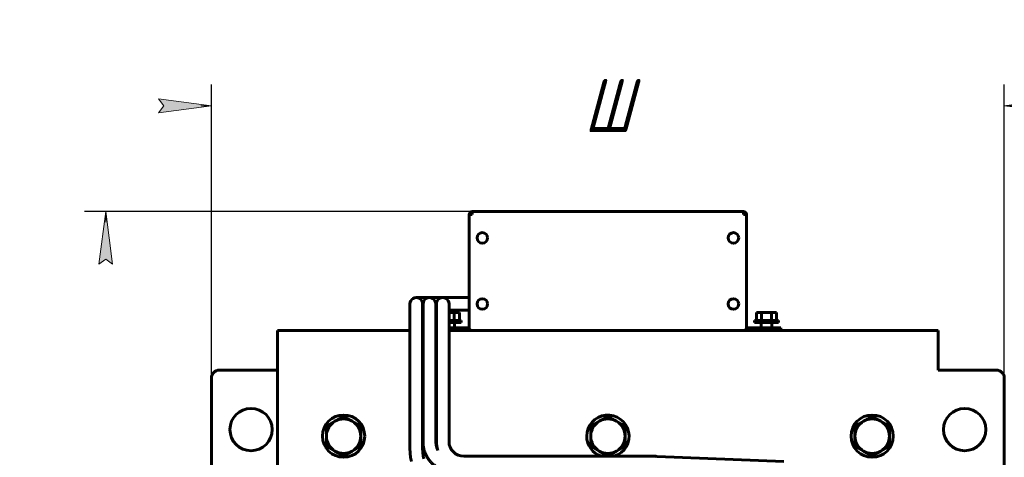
# Model space of a CAD drawing. Header units: millimetres. Extents: x 0 to 297, y 0 to 420.
# Tile 3 of 5: x 51 to 144, y 166 to 207. Entities that reach past the tile are written whole.
import ezdxf

# ---------------------------------------------------------------- set-up
doc = ezdxf.new("R2010")
doc.units = ezdxf.units.MM
doc.linetypes.add('K5LT_BASIC', pattern=[0])
doc.linetypes.add('K5LT_THIN', pattern=[0])
doc.layers.add('Системный слой', color=7, linetype='Continuous')
doc.styles.add('KDIMTEXTSTYLE', font='GOST_AU.SHX', dxfattribs={"width": 0.96, "oblique": 15, "height": 5})
doc.dimstyles.new('KDIMSTYLE (0.25)', dxfattribs={"dimtxt": 5, "dimasz": 1, "dimexe": 2, "dimexo": 0, "dimgap": 1, "dimtad": 1, "dimlfac": 4, "dimtxsty": 'KDIMTEXTSTYLE', "dimsah": 1, "dimcen": 0, "dimdle": 1, "dimadec": 0, "dimazin": 0, "dimtfac": 0.667, "dimtmove": 0, "dimatfit": 3, "dimfxl": 1, "dimtvp": 1, "dimtolj": 1, "dimtzin": 0, "dimarcsym": 0})

# ---------------------------------------------------------------- blocks, each defined once
blk = doc.blocks.new('U0')
at = {"layer": 'Системный слой', "color": 150, "linetype": 'K5LT_BASIC', "lineweight": 60, "true_color": 0x0080ff}
for p, q in [((90.488, 178.142), (90.492, 178.142)), ((91.692, 178.142), (93.342, 178.142))]:
    blk.add_line(p, q, dxfattribs=at)
blk = doc.blocks.new('U3')
at = {"layer": 'Системный слой', "color": 150, "linetype": 'K5LT_BASIC', "lineweight": 60, "true_color": 0x0080ff}
for q in [(89.842, 180.992), (91.092, 180.992)]:
    blk.add_line((91.092, 180.992), q, dxfattribs=at)
blk = doc.blocks.new('U4')
at = {"layer": 'Системный слой', "color": 150, "linetype": 'K5LT_BASIC', "lineweight": 60, "true_color": 0x0080ff}
for p, q in [((90.442, 167.289), (90.464, 167.031)), ((90.464, 167.031), (90.528, 166.781)), ((90.528, 166.781), (90.632, 166.55))]:
    blk.add_line(p, q, dxfattribs=at)
blk = doc.blocks.new('U5')
at = {"layer": 'Системный слой', "color": 150, "linetype": 'K5LT_BASIC', "lineweight": 60, "true_color": 0x0080ff}
for p, q in [((87.992, 166.748), (88.008, 166.296)), ((88.008, 166.296), (88.055, 165.872)), ((88.055, 165.872), (88.132, 165.502)), ((88.132, 165.502), (88.133, 165.499)), ((88.133, 165.499), (88.133, 165.498)), ((88.133, 165.498), (88.133, 165.497))]:
    blk.add_line(p, q, dxfattribs=at)
blk = doc.blocks.new('U6')
at = {"layer": 'Системный слой', "color": 150, "linetype": 'K5LT_BASIC', "lineweight": 60, "true_color": 0x0080ff}
for q in [(88.592, 180.992), (89.842, 180.992)]:
    blk.add_line((89.842, 180.992), q, dxfattribs=at)
blk = doc.blocks.new('U7')
at = {"layer": 'Системный слой', "color": 150, "linetype": 'K5LT_BASIC', "lineweight": 60, "true_color": 0x0080ff}
for p, q in [((89.192, 166.748), (89.207, 166.354)), ((89.207, 166.354), (89.25, 166.005)), ((89.25, 166.005), (89.309, 165.753))]:
    blk.add_line(p, q, dxfattribs=at)
blk = doc.blocks.new('U14')
at = {"layer": 'Системный слой', "color": 150, "linetype": 'K5LT_BASIC', "lineweight": 60, "true_color": 0x0080ff}
for start, end in [(288.19487, 180), (180, 251.80513)]:
    blk.add_arc((106.717, 167.892), 2, start, end, dxfattribs=at)
blk = doc.blocks.new('U15')
at = {"layer": 'Системный слой', "color": 150, "linetype": 'K5LT_BASIC', "lineweight": 60, "true_color": 0x0080ff}
for p, q in [((75.467, 177.892), (87.992, 177.892)), ((89.192, 177.892), (89.242, 177.892)), ((90.442, 177.892), (90.492, 177.892)), ((91.692, 177.892), (92.404, 177.892)), ((93.542, 177.892), (93.842, 177.892)), ((119.592, 177.892), (119.892, 177.892)), ((121.029, 177.892), (137.967, 177.892))]:
    blk.add_line(p, q, dxfattribs=at)
blk = doc.blocks.new('KDIMARROW_01')
at = {"layer": 'Системный слой'}
blk.add_hatch(color=0, dxfattribs=at).paths.add_polyline_path([(-5, -0.658), (0, 0), (-5, 0.658), (-4.5, 0)])
at = {"layer": 'Системный слой', "color": 0, "linetype": 'K5LT_THIN', "lineweight": 18}
for p, q in [((-4.5, 0), (-5, 0.658)), ((-5, 0.658), (0, 0)), ((0, 0), (-5, -0.658)), ((-5, -0.658), (-4.5, 0)), ((0, 0), (-1, 0))]:
    blk.add_line(p, q, dxfattribs=at)

msp = doc.modelspace()

# ---------------------------------------------------------------- linework, layer by layer
at = {"layer": 'Системный слой', "color": 150, "linetype": 'K5LT_BASIC', "lineweight": 60, "true_color": 0x0080ff}
for p, q in [((93.8919, 189.1422), (93.8919, 188.8422)), ((93.8919, 189.1422), (119.5419, 189.1422)), ((119.5419, 188.8422), (119.5419, 189.1422)), ((93.8919, 188.8422), (93.5919, 188.8422)), ((93.5919, 178.1422), (93.5919, 188.8422)), ((119.8419, 188.8422), (119.5419, 188.8422)), ((119.8419, 188.8422), (119.8419, 178.1422)), ((93.0919, 180.9922), (91.092, 180.9922)), ((93.0919, 180.9922), (93.5919, 180.9922)), ((87.9919, 180.3922), (87.9919, 178.8922)), ((89.1919, 180.3922), (89.1919, 178.8922)), ((89.2419, 179.7922), (89.1919, 179.7922)), ((89.2419, 180.3922), (89.2419, 178.3922)), ((90.4419, 180.3922), (90.4419, 178.3922)), ((90.4919, 179.7922), (90.4419, 179.7922)), ((90.4919, 180.3922), (90.4919, 178.3922)), ((91.6919, 180.3922), (91.6919, 178.3922)), ((93.0919, 179.7922), (91.6919, 179.7922)), ((93.0919, 179.7922), (93.5919, 179.7922)), ((87.9919, 178.8922), (87.9919, 166.7479)), ((89.1919, 178.8922), (89.1919, 166.7479)), ((91.6919, 179.5922), (92.1933, 179.5922)), ((91.6919, 178.8422), (92.8419, 178.8422)), ((92.1933, 179.5922), (92.1933, 178.8422)), ((92.1933, 179.5922), (92.6696, 179.5922)), ((92.6696, 179.5922), (92.6696, 178.8422)), ((92.8419, 178.8422), (92.8419, 178.6422)), ((120.5919, 178.8422), (120.5919, 178.6422)), ((120.5919, 178.8422), (122.8419, 178.8422)), ((120.7643, 179.5922), (121.2406, 179.5922)), ((120.7643, 179.5922), (120.7643, 178.8422)), ((121.2406, 179.5922), (122.1933, 179.5922)), ((121.2406, 179.5922), (121.2406, 178.8422)), ((122.1933, 179.5922), (122.1933, 178.8422)), ((122.1933, 179.5922), (122.6696, 179.5922)), ((122.6696, 179.5922), (122.6696, 178.8422)), ((122.8419, 178.8422), (122.8419, 178.6422)), ((75.4669, 176.8922), (75.4669, 177.8922)), ((89.2419, 178.3922), (89.2419, 167.2894)), ((90.4419, 178.3922), (90.4419, 167.2894)), ((90.4419, 178.1422), (90.4884, 178.1422)), ((90.4919, 178.3922), (90.4919, 167.3922)), ((91.6919, 178.6422), (92.8419, 178.6422)), ((91.6919, 178.3922), (91.6919, 167.3922)), ((93.3419, 177.8922), (91.6919, 177.8922)), ((92.2169, 178.1422), (92.2169, 178.6422)), ((93.3419, 178.1422), (93.3419, 177.8922)), ((93.5419, 178.1422), (93.3419, 178.1422)), ((93.5419, 177.8922), (93.3419, 177.8922)), ((93.5419, 178.1422), (93.5419, 177.8922)), ((119.5919, 177.8922), (93.8419, 177.8922)), ((119.8919, 178.1422), (119.8919, 177.8922)), ((120.0919, 178.1422), (119.8919, 178.1422)), ((120.0919, 177.8922), (119.8919, 177.8922)), ((120.0919, 178.1422), (122.9455, 178.1422)), ((120.0919, 177.8922), (120.0919, 178.1422)), ((122.2169, 177.8922), (120.0919, 177.8922)), ((120.5919, 178.6422), (122.8419, 178.6422)), ((121.2169, 178.1422), (121.2169, 178.6422)), ((122.2169, 178.1422), (122.2169, 178.6422)), ((122.9455, 178.1422), (123.0919, 178.1422)), ((123.0919, 178.1422), (123.0919, 177.8922)), ((137.9669, 176.8922), (137.9669, 177.8922)), ((75.4669, 176.8922), (75.4669, 163.6422)), ((137.9669, 176.8922), (137.9669, 174.1422)), ((69.2169, 163.6422), (69.2169, 173.3922)), ((69.9669, 174.1422), (75.4669, 174.1422)), ((143.4669, 174.1422), (137.9669, 174.1422)), ((144.2169, 163.6422), (144.2169, 173.3922)), ((81.7169, 169.7686), (80.9044, 169.2995)), ((82.5294, 169.2995), (81.7169, 169.7686)), ((106.7169, 169.7686), (105.9044, 169.2995)), ((107.5294, 169.2995), (106.7169, 169.7686)), ((131.7169, 169.7686), (130.9044, 169.2995)), ((132.5294, 169.2995), (131.7169, 169.7686)), ((80.9044, 169.2995), (80.0919, 168.8304)), ((80.0919, 168.8304), (80.0919, 167.8922)), ((83.3419, 168.8304), (82.5294, 169.2995)), ((83.3419, 167.8922), (83.3419, 168.8304)), ((105.9044, 169.2995), (105.0919, 168.8304)), ((105.0919, 168.8304), (105.0919, 167.8922)), ((108.3419, 168.8304), (107.5294, 169.2995)), ((108.3419, 167.8922), (108.3419, 168.8304)), ((130.9044, 169.2995), (130.0919, 168.8304)), ((130.0919, 168.8304), (130.0919, 167.8922)), ((133.3419, 168.8304), (132.5294, 169.2995)), ((133.3419, 167.8922), (133.3419, 168.8304)), ((80.0919, 167.8922), (80.0919, 166.954)), ((83.3419, 166.954), (83.3419, 167.8922)), ((105.0919, 167.8922), (105.0919, 166.954)), ((108.3419, 166.954), (108.3419, 167.8922)), ((130.0919, 167.8922), (130.0919, 166.954)), ((133.3419, 166.954), (133.3419, 167.8922)), ((80.0919, 166.954), (80.9044, 166.4849)), ((82.5294, 166.4849), (83.3419, 166.954)), ((105.0919, 166.954), (105.9044, 166.4849)), ((107.5294, 166.4849), (108.3419, 166.954)), ((130.0919, 166.954), (130.9044, 166.4849)), ((132.5294, 166.4849), (133.3419, 166.954)), ((80.9044, 166.4849), (81.7169, 166.0158)), ((81.7169, 166.0158), (82.5294, 166.4849)), ((93.0919, 165.9922), (110.8146, 165.9922)), ((105.9044, 166.4849), (106.7169, 166.0158)), ((106.7169, 166.0158), (107.5294, 166.4849)), ((111.3827, 165.9811), (123.3489, 165.5048)), ((130.9044, 166.4849), (131.7169, 166.0158)), ((131.7169, 166.0158), (132.5294, 166.4849))]:
    msp.add_line(p, q, dxfattribs=at)
for centre, radius in [((94.8419, 186.6422), 0.5), ((118.5919, 186.6422), 0.5), ((94.8419, 180.3922), 0.5), ((118.5919, 180.3922), 0.5), ((72.9669, 168.5172), 2), ((140.4669, 168.5172), 2), ((81.7169, 167.8922), 2), ((131.7169, 167.8922), 2)]:
    msp.add_circle(centre, radius, dxfattribs=at)
for centre, radius, start, end in [((93.8919, 188.8422), 0.3, 90, 180), ((119.5419, 188.8422), 0.3, 360, 90), ((93.8919, 188.8422), 0.05, 90, 180), ((119.5419, 188.8422), 0.05, 360, 90), ((88.5919, 180.3922), 0.6, 0, 180.000245), ((89.8419, 180.3922), 0.6, 0, 180.000703), ((91.0919, 180.3922), 0.6, 0, 180.000704), ((88.5919, 180.3922), 0.6, 359.999559, 0), ((93.5419, 178.1922), 0.05, 270, 360), ((93.5419, 178.1922), 0.3, 270, 301.654461), ((93.8419, 178.1422), 0.25, 180, 270), ((119.5919, 178.1422), 0.25, 270, 0), ((119.8919, 178.1922), 0.3, 238.345539, 270), ((119.8919, 178.1922), 0.05, 180, 270), ((69.9669, 173.3922), 0.75, 90, 180), ((143.4669, 173.3922), 0.75, 0, 90), ((81.7169, 167.8922), 1.625, 60, 120), ((106.7169, 167.8922), 1.625, 60, 120), ((131.7169, 167.8922), 1.625, 60, 120), ((81.7169, 167.8922), 1.625, 120, 180), ((81.7169, 167.8922), 1.625, 360, 60), ((106.7169, 167.8922), 1.625, 120, 180), ((106.7169, 167.8922), 1.625, 360, 60), ((131.7169, 167.8922), 1.625, 120, 180), ((131.7169, 167.8922), 1.625, 360, 60), ((81.7169, 167.8922), 1.625, 180, 240), ((81.7169, 167.8922), 1.625, 300, 360), ((106.7169, 167.8922), 1.625, 180, 240), ((106.7169, 167.8922), 1.625, 300, 360), ((131.7169, 167.8922), 1.625, 180, 240), ((131.7169, 167.8922), 1.625, 300, 360), ((93.0919, 167.3922), 2.6, 180, 198.90619), ((93.0919, 167.3922), 1.4, 180, 270), ((81.7169, 167.8922), 1.625, 240, 300), ((106.7169, 167.8922), 1.625, 240, 300), ((131.7169, 167.8922), 1.625, 240, 300)]:
    msp.add_arc(centre, radius, start, end, dxfattribs=at)
for points, knots in [([(89.2419, 167.2894), (89.2419, 167.1829), (89.2481, 167.0763), (89.2726, 166.8664), (89.2907, 166.7629), (89.3382, 166.561), (89.3674, 166.4624), (89.436, 166.2712), (89.4752, 166.1785), (89.5631, 165.9999), (89.6115, 165.9139), (89.7167, 165.7494), (89.7734, 165.6709), (89.8941, 165.522), (89.958, 165.4516), (90.06, 165.3513), (90.0955, 165.3184), (90.179, 165.2451), (90.2278, 165.2056), (90.3297, 165.1292), (90.3828, 165.0925), (90.5142, 165.0093), (90.5938, 164.9651), (90.7563, 164.8863), (90.8392, 164.8518), (91.0076, 164.7926), (91.0931, 164.7679), (91.2657, 164.7284), (91.3529, 164.7136), (91.4826, 164.6991), (91.5248, 164.6955), (91.5669, 164.6931)], [0, 0, 0, 0, 1.6308308, 1.6308308, 3.2376665, 3.2376665, 4.8138379, 4.8138379, 6.3633107, 6.3633107, 7.8887107, 7.8887107, 9.3923475, 9.3923475, 10.8764541, 10.8764541, 11.6351201, 11.6351201, 12.6224176, 12.6224176, 13.6415721, 13.6415721, 15.0790438, 15.0790438, 16.5031449, 16.5031449, 17.9172799, 17.9172799, 19.3249066, 19.3249066, 20, 20, 20, 20]), ([(110.8146, 165.9922), (110.8529, 165.9922), (110.8912, 165.992), (110.9677, 165.9915), (111.006, 165.991), (111.0647, 165.9901), (111.0854, 165.9897), (111.1177, 165.9891), (111.1293, 165.9888), (111.1542, 165.9883), (111.1675, 165.988), (111.2056, 165.987), (111.2303, 165.9863), (111.2979, 165.9843), (111.3405, 165.9828), (111.3827, 165.9811)], [0, 0, 0, 0, 3, 3, 6, 6, 7.6284819, 7.6284819, 8.5489834, 8.5489834, 9.6009885, 9.6009885, 11.5734951, 11.5734951, 15, 15, 15, 15])]:
    msp.add_open_spline(points, degree=3, knots=knots, dxfattribs=at)

# ---------------------------------------------------------------- block references
at = {"layer": 'Системный слой'}
for name in ['U6', 'U3', 'U15', 'U0', 'U14', 'U5', 'U7', 'U4']:
    msp.add_blockref(name, (0, 0), dxfattribs=at)

# ---------------------------------------------------------------- dimensions: what is measured, and where the dimension line sits
at = {"layer": 'Системный слой', "color": 7}
msp.add_linear_dim(base=(69.2169, 199.1422), p1=(144.2169, 173.3922), p2=(69.2169, 173.3922), location=(106.7169, 199.1422), text='\\H5.0;\\W0.965;\\Q15;\\H5.0;\\W0.965;\\Q15;\\Q15;Ш', dimstyle='KDIMSTYLE (0.25)', override={"dimexo": 0, "dimblk1": 'KDIMARROW_01', "dimblk2": 'KDIMARROW_01', "dimse1": 0, "dimse2": 0, "dimclrt": 7, "dimtolj": 1}, dxfattribs=at).render()
msp.add_linear_dim(base=(59.2169, 189.1422), p1=(76.2169, 104.6422), p2=(93.8919, 189.1422), angle=90, location=(59.2169, 146.8922), text='\\H5.0;\\W0.965;\\Q15;\\H5.0;\\W0.965;\\Q15;\\Q15;В', dimstyle='KDIMSTYLE (0.25)', override={"dimexo": 0, "dimblk1": 'KDIMARROW_01', "dimblk2": 'KDIMARROW_01', "dimse1": 0, "dimse2": 0, "dimclrt": 7, "dimtolj": 1}, dxfattribs=at).render()

doc.saveas('drawing.dxf')
